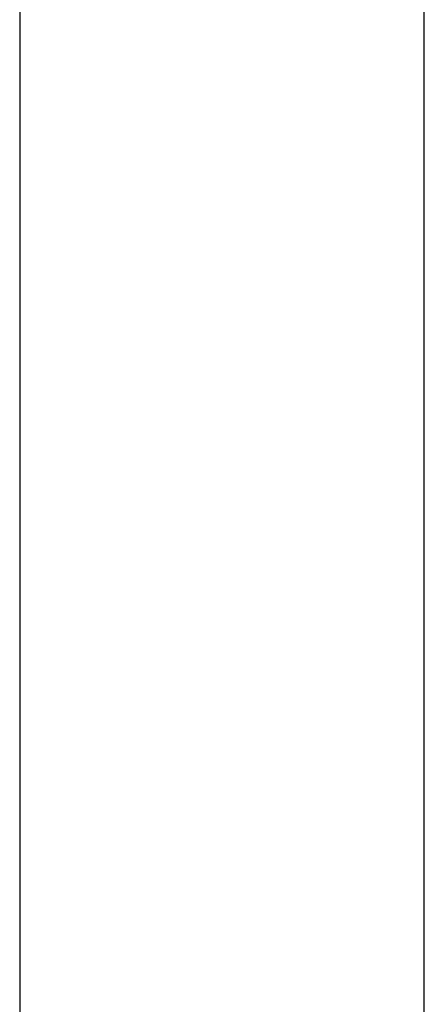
# Model space of a CAD drawing. Header units: metres. Extents: x 391.1 to 427.5, y 12.7 to 28.4.
# Tile 69 of 151: x 407.44 to 407.54, y 26.275 to 26.519. Entities that reach past the tile are written whole.
import ezdxf

# ---------------------------------------------------------------- set-up
doc = ezdxf.new("R2010")
doc.units = ezdxf.units.M
doc.layers.add('A-WALL-____-MCUT', color=7, linetype='Continuous', lineweight=25)
doc.layers.add('A-WALL-____-OTLN', color=7, linetype='Continuous', lineweight=25)

# ---------------------------------------------------------------- blocks, each defined once
blk = doc.blocks.new('Family - Envans P1-155059-04_ENLLUMENAT_P1')
at = {"layer": 'A-WALL-____-MCUT', "color": 253, "true_color": 0xaaaaaa}
for p, q in [((1.72, 0.1), (0, 0.1)), ((0, 0), (1.72, 0))]:
    blk.add_line(p, q, dxfattribs=at)
at = {"layer": 'A-WALL-____-OTLN', "color": 253, "true_color": 0xaaaaaa}
for p, q in [((1.72, 0.1), (0, 0.1)), ((0, 0), (1.72, 0))]:
    blk.add_line(p, q, dxfattribs=at)
at = {"layer": 'A-WALL-____-OTLN', "color": 253, "lineweight": 18, "true_color": 0xaaaaaa}
blk.add_line((0, 0), (1.72, 0), dxfattribs=at)
blk = doc.blocks.new('LONDR55-XX_ZZ-ARQ-CAA-M3D-Londres55_ifc-1-04_ENLLUMENAT_P1')
at = {"layer": 'A-WALL-____-OTLN', "color": 253, "lineweight": 18, "true_color": 0xaaaaaa, "rotation": 270}
blk.add_blockref('Family - Envans P1-155059-04_ENLLUMENAT_P1', (407.43973, 27.64946), dxfattribs=at)

msp = doc.modelspace()

# ---------------------------------------------------------------- block references
at = {"lineweight": 5}
msp.add_blockref('LONDR55-XX_ZZ-ARQ-CAA-M3D-Londres55_ifc-1-04_ENLLUMENAT_P1', (0, 0), dxfattribs=at)

doc.saveas('drawing.dxf')
